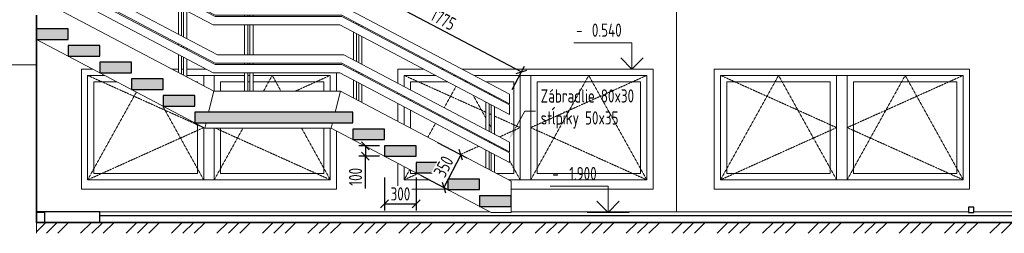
# Model space of a CAD drawing. Header units: inches. Extents: x -96941 to 10978768, y -673 to 1070890.
# Tile 12 of 256: x 22378 to 31712, y 54749 to 56774. Entities that reach past the tile are written whole.
import ezdxf
from ezdxf import colors
from ezdxf.entities.mleader import LeaderData, LeaderLine
from ezdxf.enums import TextEntityAlignment as Align
from ezdxf.math import Vec2, Vec3

# ---------------------------------------------------------------- set-up
doc = ezdxf.new("R2010")
doc.units = ezdxf.units.IN
doc.linetypes.add('Overhead', pattern=[3.96875, 2.38125, -1.5875])
doc.layers.get('Defpoints').update_dxf_attribs({"color": 6, "lineweight": 9})
for name, color, linetype, lineweight in [('!_A_01_TENKÁ', 8, 'Continuous', 13), ('!_A_02_HRUBÁ', 255, 'Continuous', 35), ('!_A_21_KÓTY', 3, 'Continuous', 9), ('!_A_22_PLAVÁK', 110, 'Continuous', 9), ('!_A_23_ŠRAFY', 252, 'Continuous', 9), ('A-FLOR', 192, 'Continuous', 13), ('A-FLOR-HRAL', 11, 'Continuous', 18), ('A-GLAZ', 151, 'Continuous', 18), ('A-WALL', 113, 'Continuous', 18), ('C-TOPO', 7, 'Continuous', 18), ('S-STRS', 31, 'Continuous', 18)]:
    doc.layers.add(name, color=color, linetype=linetype, lineweight=lineweight)
doc.layers.add('!_A_51_BÚRACIE PRÁCE', color=40, linetype='Continuous', lineweight=13, true_color=0xffbf00)
doc.styles.add('Iso CP', font='isocp.shx', dxfattribs={"width": 0.8})
doc.dimstyles.new('1-50', dxfattribs={"dimscale": 50, "dimtxt": 2.5, "dimasz": 1.5, "dimexe": 1.25, "dimexo": 1, "dimtad": 1, "dimdec": 0, "dimrnd": 5, "dimdsep": 46, "dimtxsty": 'Iso CP', "dimblk1": 'OBLIQUE', "dimblk2": 'OBLIQUE', "dimsah": 1, "dimcen": 2.5, "dimclrt": 4, "dimadec": 0, "dimazin": 0, "dimtfac": 1, "dimtdec": 0, "dimtmove": 1, "dimatfit": 3, "dimldrblk": 'OBLIQUE', "dimfxl": 5, "dimfxlon": 1, "dimtfill": 1, "dimtolj": 1, "dimtzin": 0, "dimarcsym": 0})

# ---------------------------------------------------------------- blocks, each defined once
blk = doc.blocks.new('Okno_2k_2-OS_ - 2500x1200 _1400_-1150681-C-C B')
at = {"layer": 'A-GLAZ', "color": 250}
for p, q in [((19670, 1510), (19670, 2500)), ((19832.4, 2500), (19670, 2500)), ((19670, 1510), (19670, 2500)), ((19670, 2500), (19832.4, 2500)), ((19730, 2440), (19730, 1570)), ((19730, 2440), (19946.1, 2440)), ((20770, 2500), (20609.7, 2500)), ((20609.7, 2500), (21157.5, 2500)), ((20695.9, 2440), (20710, 2440)), ((20710, 2432.6), (20710, 2440)), ((20770, 2500), (20770, 2400.9)), ((20870, 2500), (20770, 2500)), ((20770, 2500), (20770, 2400.9)), ((20870, 2350), (20870, 2500)), ((21157.5, 2500), (20870, 2500)), ((20870, 2350), (20870, 2500)), ((20930, 2440), (20930, 2350)), ((20930, 2440), (21157.5, 2440)), ((21207.5, 2500), (21187.5, 2500)), ((21187.5, 2500), (21207.5, 2500)), ((21187.5, 2440), (21207.5, 2440)), ((21970, 2500), (21237.5, 2500)), ((21237.5, 2500), (21970, 2500)), ((21237.5, 2440), (21910, 2440)), ((21910, 2350), (21910, 2440)), ((21970, 2500), (21970, 2350)), ((21970, 2500), (21970, 2350)), ((20710, 1570), (20710, 2036.8)), ((20770, 2005.1), (20770, 1510)), ((20770, 2005.1), (20770, 1510)), ((20870, 1510), (20870, 2000)), ((20870, 1510), (20870, 2000)), ((20930, 2000), (20930, 1570)), ((21910, 1570), (21910, 2000)), ((21970, 2000), (21970, 1510)), ((21970, 2000), (21970, 1510)), ((20770, 1510), (19670, 1510)), ((21970, 1510), (19670, 1510)), ((19730, 1570), (20710, 1570)), ((20770, 1510), (20870, 1510)), ((21970, 1510), (20870, 1510)), ((20930, 1570), (21910, 1570))]:
    blk.add_line(p, q, dxfattribs=at)
at = {"layer": 'A-GLAZ', "color": 250, "linetype": 'Overhead'}
for p, q in [((20770, 2005), (19670, 2500)), ((21336.7, 2350), (21420, 2500)), ((21420, 2500), (21503.3, 2350)), ((21636.7, 2350), (21970, 2500)), ((20132.1, 2341.8), (19670, 1510)), ((20770, 1510), (20380.8, 2210.5)), ((19670, 1510), (20770, 2005)), ((20870, 1510), (21142.2, 2000)), ((21970, 1510), (20881.1, 2000)), ((21697.8, 2000), (21970, 1510))]:
    blk.add_line(p, q, dxfattribs=at)
blk = doc.blocks.new('Okno_2k_2-OS_ - 2500x1200 _1400_-V3-C-C B')
at = {"layer": 'A-GLAZ', "color": 250}
for p, q in [((22670, 2394.5), (22670, 2500)), ((22967.4, 2500), (22670, 2500)), ((22670, 2394.5), (22670, 2500)), ((22670, 2500), (22967.4, 2500)), ((22730, 2440), (22730, 2362.8)), ((22730, 2440), (23081.1, 2440)), ((23160.2, 2500), (23138.8, 2500)), ((23138.8, 2500), (23160.2, 2500)), ((23252.5, 2440), (23273.9, 2440)), ((23770, 2500), (23331.6, 2500)), ((23331.6, 2500), (24970, 2500)), ((23445.3, 2440), (23710, 2440)), ((23710, 1570), (23710, 2440)), ((23770, 2500), (23770, 1510)), ((23870, 2500), (23770, 2500)), ((23770, 2500), (23770, 1510)), ((23870, 1510), (23870, 2500)), ((24970, 2500), (23870, 2500)), ((23870, 1510), (23870, 2500)), ((23930, 2440), (23930, 1570)), ((23930, 2440), (24910, 2440)), ((24910, 1570), (24910, 2440)), ((24970, 2500), (24970, 1510)), ((24970, 2500), (24970, 1510)), ((22670, 2292.7), (22670, 2304)), ((22670, 2292.7), (22670, 2304)), ((22730, 2272.3), (22730, 2261)), ((22670, 2031.5), (22670, 2202.2)), ((22670, 2031.5), (22670, 2202.2)), ((22730, 2170.6), (22730, 1999.8)), ((22670, 1510), (22670, 1635.7)), ((22670, 1510), (22670, 1635.7)), ((22730, 1604), (22730, 1570)), ((22908.2, 1510), (22670, 1510)), ((22908.2, 1510), (22670, 1510)), ((22730, 1570), (22794.5, 1570)), ((23544.4, 1570), (23710, 1570)), ((23770, 1510), (23658, 1510)), ((24970, 1510), (23658, 1510)), ((23770, 1510), (23870, 1510)), ((24970, 1510), (23870, 1510)), ((23930, 1570), (24910, 1570))]:
    blk.add_line(p, q, dxfattribs=at)
at = {"layer": 'A-GLAZ', "color": 250, "linetype": 'Overhead'}
for p, q in [((23445.4, 2151.1), (22670, 2500)), ((23206.4, 2475.6), (23201.6, 2466.9)), ((23253.7, 2439.4), (23244.8, 2455.4)), ((23870, 2005), (24970, 2500)), ((23870, 1510), (24420, 2500)), ((24420, 2500), (24970, 1510)), ((23162.7, 2396.9), (23050, 2193.9)), ((23445.4, 2094.3), (23324.8, 2311.4)), ((23011.1, 2124), (23006.2, 2115.2)), ((23495.4, 2128.6), (23475.4, 2137.6)), ((23770, 2005), (23525.4, 2115.1)), ((22967.4, 2045.3), (22894, 1913.2)), ((23495.4, 2004.3), (23475.4, 2040.3)), ((23574.6, 1917.1), (23770, 2005)), ((24970, 1510), (23870, 2005)), ((23475.4, 1872.4), (23482, 1875.4)), ((23531.1, 1940), (23525.4, 1950.3)), ((23203.3, 1750), (23378, 1828.6)), ((23611.1, 1796), (23602.2, 1812)), ((23770, 1510), (23670.5, 1689.1)), ((22724, 1607.2), (22670, 1510)), ((22670, 1510), (22798.6, 1567.9))]:
    blk.add_line(p, q, dxfattribs=at)
blk = doc.blocks.new('Okno_2k_2-OS_ - 2500x1200 _1400_-V4-C-C B')
at = {"layer": 'A-GLAZ', "color": 250}
for p, q in [((25670, 1510), (25670, 2500)), ((26770, 2500), (25670, 2500)), ((25670, 1510), (25670, 2500)), ((25670, 2500), (27970, 2500)), ((25730, 2440), (25730, 1570)), ((25730, 2440), (26710, 2440)), ((26710, 1570), (26710, 2440)), ((26770, 2500), (26770, 1510)), ((26870, 2500), (26770, 2500)), ((26770, 2500), (26770, 1510)), ((26870, 1510), (26870, 2500)), ((27970, 2500), (26870, 2500)), ((26870, 1510), (26870, 2500)), ((26930, 2440), (26930, 1570)), ((26930, 2440), (27910, 2440)), ((27910, 1570), (27910, 2440)), ((27970, 2500), (27970, 1510)), ((27970, 2500), (27970, 1510)), ((26770, 1510), (25670, 1510)), ((27970, 1510), (25670, 1510)), ((25730, 1570), (26710, 1570)), ((26770, 1510), (26870, 1510)), ((27970, 1510), (26870, 1510)), ((26930, 1570), (27910, 1570))]:
    blk.add_line(p, q, dxfattribs=at)
at = {"layer": 'A-GLAZ', "color": 250, "linetype": 'Overhead'}
for p, q in [((26770, 2005), (25670, 2500)), ((26220, 2500), (25670, 1510)), ((26770, 1510), (26220, 2500)), ((26870, 2005), (27970, 2500)), ((26870, 1510), (27420, 2500)), ((27420, 2500), (27970, 1510)), ((25670, 1510), (26770, 2005)), ((27970, 1510), (26870, 2005))]:
    blk.add_line(p, q, dxfattribs=at)
blk = doc.blocks.new('Zábradlí 23 - Zábradlí 4-1788302-C-C B')
at = {"layer": 'A-FLOR-HRAL', "color": 40}
for p, q in [((19100, 4020), (19100, 4009.5)), ((20900, 3150), (19136.3, 4080.9)), ((19100, 3929.1), (19100, 3907.8)), ((19136.3, 3990.4), (20880.2, 3070)), ((20879.5, 3059.1), (19136.3, 3979.1)), ((19190.2, 3961.9), (19190.2, 3950.6)), ((19220.2, 3934.8), (19220.2, 3946.1)), ((19240.2, 3935.5), (19240.2, 3924.2)), ((19100, 3907.8), (20859.7, 2979.1)), ((19190.2, 3860.1), (19190.2, 3597.6)), ((19220.2, 3581.8), (19220.2, 3844.3)), ((19240.2, 3833.8), (19240.2, 3571.3)), ((19270.2, 3908.4), (19270.2, 3919.7)), ((19270.2, 3555.4), (19270.2, 3817.9)), ((19100, 3645.3), (19100, 3554.8)), ((20900, 2695.3), (19100, 3645.3)), ((19100, 3554.8), (20880.2, 2615.3)), ((19100, 3543.5), (19100, 3453.1)), ((20879.5, 2604.3), (19100, 3543.5)), ((19190.2, 3507.2), (19190.2, 3495.9)), ((19220.2, 3480), (19220.2, 3491.4)), ((19240.2, 3480.8), (19240.2, 3469.5)), ((19270.2, 3453.7), (19270.2, 3465)), ((19100, 3453.1), (20859.7, 2524.3)), ((19190.2, 3405.4), (19190.2, 3234.7)), ((19220.2, 3218.8), (19220.2, 3389.6)), ((19240.2, 3379), (19240.2, 3208.3)), ((19270.2, 3192.4), (19270.2, 3363.2)), ((20529.7, 3255), (20529.7, 3243.7)), ((20559.7, 3227.8), (20559.7, 3239.1)), ((20579.7, 3228.6), (20579.7, 3217.3)), ((20609.7, 3201.4), (20609.7, 3212.7)), ((20529.7, 3153.2), (20529.7, 2890.7)), ((20559.7, 2874.9), (20559.7, 3137.4)), ((20579.7, 3126.8), (20579.7, 2864.3)), ((20609.7, 2848.5), (20609.7, 3111)), ((22100, 3150), (20900, 3150)), ((23670.5, 2321.1), (22100, 3150)), ((22079.5, 3059.1), (20879.5, 3059.1)), ((20880.2, 3070), (22080.2, 3070)), ((21157.5, 3070), (21157.5, 3059.1)), ((21187.5, 3059.1), (21187.5, 3070)), ((21207.5, 3070), (21207.5, 3059.1)), ((21237.5, 3059.1), (21237.5, 3070)), ((23670.5, 2219.4), (22079.5, 3059.1)), ((22080.2, 3070), (23670.5, 2230.7)), ((22189.5, 3012.3), (22189.5, 3001)), ((22219.5, 2985.2), (22219.5, 2996.5)), ((20859.7, 2979.1), (22059.7, 2979.1)), ((21157.5, 2979.1), (21157.5, 2695.3)), ((21187.5, 2695.3), (21187.5, 2979.1)), ((21207.5, 2979.1), (21207.5, 2695.3)), ((21237.5, 2695.3), (21237.5, 2979.1)), ((22059.7, 2979.1), (23670.5, 2128.9)), ((22189.5, 2910.5), (22189.5, 2648)), ((22219.5, 2632.2), (22219.5, 2894.7)), ((22239.5, 2985.9), (22239.5, 2974.6)), ((22269.5, 2958.8), (22269.5, 2970.1)), ((20529.7, 2800.2), (20529.7, 2788.9)), ((22239.5, 2884.1), (22239.5, 2621.6)), ((22269.5, 2605.8), (22269.5, 2868.3)), ((20559.7, 2773.1), (20559.7, 2784.4)), ((20579.7, 2773.9), (20579.7, 2762.5)), ((20609.7, 2746.7), (20609.7, 2758)), ((20529.7, 2698.5), (20529.7, 2527.7)), ((20559.7, 2511.9), (20559.7, 2682.6)), ((20579.7, 2672.1), (20579.7, 2501.3)), ((20609.7, 2485.5), (20609.7, 2656.3)), ((20880.2, 2615.3), (22080.2, 2615.3)), ((22100, 2695.3), (20900, 2695.3)), ((21157.5, 2615.3), (21157.5, 2604.3)), ((21187.5, 2604.3), (21187.5, 2615.3)), ((21207.5, 2615.3), (21207.5, 2604.3)), ((21237.5, 2604.3), (21237.5, 2615.3)), ((22080.2, 2615.3), (23670.5, 1776)), ((23670.5, 1866.4), (22100, 2695.3)), ((20859.7, 2524.3), (22059.7, 2524.3)), ((22079.5, 2604.3), (20879.5, 2604.3)), ((21157.5, 2524.3), (21157.5, 2350)), ((21187.5, 2350), (21187.5, 2524.3)), ((21207.5, 2524.3), (21207.5, 2350)), ((21237.5, 2350), (21237.5, 2524.3)), ((22059.7, 2524.3), (23670.5, 1674.2)), ((23670.5, 1764.6), (22079.5, 2604.3)), ((22189.5, 2557.6), (22189.5, 2546.3)), ((22219.5, 2530.4), (22219.5, 2541.7)), ((22239.5, 2531.2), (22239.5, 2519.9)), ((22189.5, 2455.8), (22189.5, 2285)), ((22219.5, 2269.2), (22219.5, 2440)), ((22239.5, 2429.4), (22239.5, 2258.6)), ((22269.5, 2504), (22269.5, 2515.3)), ((22269.5, 2242.8), (22269.5, 2413.6)), ((23445.4, 2349.5), (23445.4, 2338.2)), ((23475.4, 2322.4), (23475.4, 2333.7)), ((23445.4, 2247.7), (23445.4, 1985.2)), ((23495.4, 2323.1), (23495.4, 2311.8)), ((23525.4, 2296), (23525.4, 2307.3)), ((23670.5, 2230.7), (23670.5, 2321.1)), ((23475.4, 1969.4), (23475.4, 2231.9)), ((23495.4, 2221.3), (23495.4, 1958.8)), ((23525.4, 1943), (23525.4, 2205.5)), ((23670.5, 2128.9), (23670.5, 2219.4)), ((23445.4, 1894.8), (23445.4, 1883.5)), ((23475.4, 1867.6), (23475.4, 1878.9)), ((23495.4, 1868.4), (23495.4, 1857.1)), ((23445.4, 1793), (23445.4, 1622.2)), ((23475.4, 1606.4), (23475.4, 1777.2)), ((23525.4, 1841.2), (23525.4, 1852.6)), ((23670.5, 1776), (23670.5, 1866.4)), ((23495.4, 1766.6), (23495.4, 1595.8)), ((23525.4, 1580), (23525.4, 1750.8)), ((23670.5, 1674.2), (23670.5, 1764.6))]:
    blk.add_line(p, q, dxfattribs=at)
blk = doc.blocks.new('*U1239')
at = {"linetype": 'Continuous'}
for p, q in [((6565, -290), (6015, -290)), ((6565, -540), (6565, -290)), ((6565, -540), (6458.9, -433.9)), ((6565, -540), (6671.1, -433.9)), ((6365, -540), (6765, -540))]:
    blk.add_line(p, q, dxfattribs=at)
at = {"color": 4, "linetype": 'Continuous', "style": 'Iso CP', "width": 0.8}
blk.add_text('-', height=125, dxfattribs=at).set_placement((6066.3, -170.6), align=Align.MIDDLE_CENTER)
at = {"color": 4, "linetype": 'Continuous', "style": 'Iso CP', "width": 0.8, "flags": 8}
blk.add_attdef('VYSKKOT', text='', height=125, dxfattribs=at).set_placement((6326.2, -170.6), align=Align.MIDDLE_CENTER)
blk = doc.blocks.new('*U1231')
at = {"linetype": 'Continuous'}
for p, q in [((6338.7, -1650), (5788.7, -1650)), ((6338.7, -1900), (6338.7, -1650)), ((6338.7, -1900), (6232.7, -1793.9)), ((6338.7, -1900), (6444.8, -1793.9)), ((6138.7, -1900), (6538.7, -1900))]:
    blk.add_line(p, q, dxfattribs=at)
at = {"color": 4, "linetype": 'Continuous', "style": 'Iso CP', "width": 0.8}
blk.add_text('-', height=125, dxfattribs=at).set_placement((5840, -1530.6), align=Align.MIDDLE_CENTER)
at = {"color": 4, "linetype": 'Continuous', "style": 'Iso CP', "width": 0.8, "flags": 8}
blk.add_attdef('VYSKKOT', text='', height=125, dxfattribs=at).set_placement((6099.9, -1530.6), align=Align.MIDDLE_CENTER)
blk = doc.blocks.new('_Oblique')
at = {"color": 0, "linetype": 'ByBlock', "lineweight": -2}
blk.add_line((-0.5, -0.5), (0.5, 0.5), dxfattribs=at)
blk = doc.blocks.new('*D1636')
at = {"layer": '!_A_21_KÓTY', "color": 0, "lineweight": -2, "transparency": 16777216}
for p, q in [((25837.4, 55278.8), (25837.4, 54966.3)), ((26137.4, 55278.8), (26137.4, 54966.3)), ((25837.4, 55028.8), (26137.4, 55028.8))]:
    blk.add_line(p, q, dxfattribs=at)
at = {"layer": 'Defpoints', "color": 0, "transparency": 16777216}
for p in [(25837.4, 55479.5), (26137.4, 55479.5)]:
    blk.add_point(p, dxfattribs=at)
at = {"layer": '!_A_21_KÓTY', "color": 0, "lineweight": -2, "transparency": 16777216, "xscale": 75, "yscale": 75, "zscale": 75, "rotation": 180}
blk.add_blockref('_Oblique', (25837.4, 55028.8), dxfattribs=at)
at = {"layer": '!_A_21_KÓTY', "color": 0, "lineweight": -2, "transparency": 16777216, "xscale": 75, "yscale": 75, "zscale": 75}
blk.add_blockref('_Oblique', (26137.4, 55028.8), dxfattribs=at)
at = {"layer": '!_A_21_KÓTY', "color": 4, "transparency": 16777216, "insert": (25987.4, 55122.5), "char_height": 125, "attachment_point": 5, "style": 'Iso CP', "bg_fill": 3, "box_fill_scale": 1.1, "bg_fill_color": 256, "bg_fill_true_color": 13158600, "bg_fill_transparency": 0}
blk.add_mtext('\\A1;300', dxfattribs=at)
at = {"layer": 'Defpoints', "color": 0, "transparency": 16777216}
blk.add_point((26137.4, 55028.8), dxfattribs=at)
blk = doc.blocks.new('*D1637')
at = {"layer": '!_A_21_KÓTY', "color": 0, "lineweight": -2, "transparency": 16777216}
for p, q in [((25787.4, 55579.5), (25592.2, 55579.5)), ((25654.7, 55579.5), (25654.7, 55479.5)), ((25787.4, 55479.5), (25592.2, 55479.5)), ((25654.7, 55173.8), (25654.7, 55479.5))]:
    blk.add_line(p, q, dxfattribs=at)
at = {"layer": 'Defpoints', "color": 0, "transparency": 16777216}
for p in [(25837.4, 55579.5), (25654.7, 55479.5), (25837.4, 55479.5)]:
    blk.add_point(p, dxfattribs=at)
at = {"layer": '!_A_21_KÓTY', "color": 0, "lineweight": -2, "transparency": 16777216, "xscale": 75, "yscale": 75, "zscale": 75, "rotation": 90}
blk.add_blockref('_Oblique', (25654.7, 55579.5), dxfattribs=at)
at = {"layer": '!_A_21_KÓTY', "color": 4, "transparency": 16777216, "insert": (25561, 55285), "char_height": 125, "attachment_point": 5, "rotation": 90, "style": 'Iso CP', "bg_fill": 3, "box_fill_scale": 1.1, "bg_fill_color": 256, "bg_fill_true_color": 13158600, "bg_fill_transparency": 0}
blk.add_mtext('\\A1;100', dxfattribs=at)
at = {"layer": '!_A_21_KÓTY', "color": 0, "lineweight": -2, "transparency": 16777216, "xscale": 75, "yscale": 75, "zscale": 75, "rotation": 270}
blk.add_blockref('_Oblique', (25654.7, 55479.5), dxfattribs=at)
blk = doc.blocks.new('*D1638')
at = {"layer": '!_A_21_KÓTY', "color": 0, "lineweight": -2, "transparency": 16777216}
for p, q in [((26340.2, 55609.9), (26616.6, 55464)), ((26561.3, 55493.2), (26397.9, 55183.7)), ((26176.8, 55300.4), (26453.2, 55154.5))]:
    blk.add_line(p, q, dxfattribs=at)
at = {"layer": 'Defpoints', "color": 0, "transparency": 16777216}
for p in [(26228.1, 55669.1), (26064.7, 55359.5), (26397.9, 55183.7)]:
    blk.add_point(p, dxfattribs=at)
at = {"layer": '!_A_21_KÓTY', "color": 0, "lineweight": -2, "transparency": 16777216, "xscale": 75, "yscale": 75, "zscale": 75}
for p, rotation in [((26561.3, 55493.2), 62.17590361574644), ((26397.9, 55183.7), 242.1759036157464)]:
    blk.add_blockref('_Oblique', p, dxfattribs=dict(at, rotation=rotation))
at = {"layer": '!_A_21_KÓTY', "color": 4, "transparency": 16777216, "insert": (26396.7, 55382.2), "char_height": 125, "attachment_point": 5, "rotation": 62.1759, "style": 'Iso CP', "bg_fill": 3, "box_fill_scale": 1.1, "bg_fill_color": 256, "bg_fill_true_color": 13158600, "bg_fill_transparency": 0}
blk.add_mtext('\\A1;350', dxfattribs=at)
blk = doc.blocks.new('*D1641')
at = {"layer": '!_A_21_KÓTY', "color": 0, "lineweight": -2, "transparency": 16777216}
for p, q in [((25475.7, 56940.4), (25593.3, 57163.2)), ((25564.2, 57107.9), (27134.6, 56279.1)), ((27046.2, 56111.5), (27163.8, 56334.4))]:
    blk.add_line(p, q, dxfattribs=at)
at = {"layer": 'Defpoints', "color": 0, "transparency": 16777216}
for p in [(25452.4, 56896.2), (27134.6, 56279.1), (27022.9, 56067.3)]:
    blk.add_point(p, dxfattribs=at)
at = {"layer": '!_A_21_KÓTY', "color": 0, "lineweight": -2, "transparency": 16777216, "xscale": 75, "yscale": 75, "zscale": 75}
for p, rotation in [((25564.2, 57107.9), 152.1759036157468), ((27134.6, 56279.1), 332.1759036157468)]:
    blk.add_blockref('_Oblique', p, dxfattribs=dict(at, rotation=rotation))
at = {"layer": '!_A_21_KÓTY', "color": 4, "transparency": 16777216, "insert": (26393.2, 56776.4), "char_height": 125, "attachment_point": 5, "rotation": 332.1759, "style": 'Iso CP', "bg_fill": 3, "box_fill_scale": 1.1, "bg_fill_color": 256, "bg_fill_true_color": 13158600, "bg_fill_transparency": 0}
blk.add_mtext('\\A1;1775', dxfattribs=at)

msp = doc.modelspace()

# ---------------------------------------------------------------- hatches: boundary and pattern name
at = {"layer": '!_A_23_ŠRAFY'}
h = msp.add_hatch(dxfattribs=at)
h.set_pattern_fill('FP_1', color=256, style=0, pattern_type=2)
h.set_pattern_definition([(45, (29115.3, 61771.17), (-215.526, 215.526), []), (45, (29223.07, 61771.17), (-215.526, 215.526), []), (45, (29330.84, 61771.17), (-215.526, 215.526), [])])
h.paths.add_polyline_path([(39246.456, 54748.906), (39246.456, 54851.175), (22537.359, 54851.175), (22537.359, 54748.906), (29920.75, 54748.906)])
at = {"layer": 'S-STRS', "linetype": 'Continuous', "true_color": 0xffbf00}
for points in [[(22837.359, 56587.841), (22837.359, 56687.841), (22537.359, 56687.841), (22537.359, 56587.841)], [(22837.359, 56429.508), (23137.359, 56429.508), (23137.359, 56529.508), (22837.359, 56529.508)], [(23437.359, 56271.175), (23437.359, 56371.175), (23137.359, 56371.175), (23137.359, 56271.175)], [(23437.359, 56112.841), (23737.359, 56112.841), (23737.359, 56212.841), (23437.359, 56212.841)], [(24037.359, 55954.508), (24037.359, 56054.508), (23737.359, 56054.508), (23737.359, 55954.508)], [(24037.359, 55796.175), (25537.384, 55796.175), (25537.384, 55896.175), (24037.359, 55896.175)], [(25837.384, 55637.841), (25837.384, 55737.841), (25537.384, 55737.841), (25537.384, 55637.841), (25720.909, 55637.841)], [(26137.384, 55479.508), (26137.384, 55579.508), (25837.384, 55579.508), (25837.384, 55479.508)], [(26437.384, 55321.175), (26437.384, 55421.175), (26137.384, 55421.175), (26137.384, 55321.175)], [(26737.384, 55162.841), (26737.384, 55262.841), (26437.384, 55262.841), (26437.384, 55162.841)], [(27037.384, 55004.508), (27037.384, 55104.508), (26737.384, 55104.508), (26737.384, 55004.508)]]:
    msp.add_hatch(color=40, dxfattribs=at).paths.add_polyline_path(points)

# ---------------------------------------------------------------- linework, layer by layer
at = {"layer": '!_A_01_TENKÁ'}
for p, q in [((22127.359, 56346.175), (22537.359, 56346.175)), ((22537.359, 54851.175), (22537.359, 54748.906))]:
    msp.add_line(p, q, dxfattribs=at)
at = {"layer": '!_A_02_HRUBÁ'}
for p, q in [((22537.359, 56581.175), (22537.359, 56816.175)), ((22537.359, 56346.175), (22537.359, 56581.175)), ((22537.359, 54851.175), (22537.359, 56346.175)), ((39246.456, 54851.175), (22537.359, 54851.175))]:
    msp.add_line(p, q, dxfattribs=at)
at = {"layer": '!_A_51_BÚRACIE PRÁCE'}
msp.add_lwpolyline([(28603.625, 61287.631), (28603.625, 54951.175)], dxfattribs=at)
at = {"layer": 'A-FLOR', "color": 7, "lineweight": 25}
for p, q in [((23137.359, 54951.175), (22537.359, 54951.175)), ((23137.359, 54851.175), (23137.359, 54951.175))]:
    msp.add_line(p, q, dxfattribs=at)
at = {"layer": 'A-FLOR'}
for p, q in [((23137.359, 54951.175), (26838.437, 54951.175)), ((27037.384, 54951.175), (31372.359, 54951.175)), ((31422.359, 54951.175), (39246.456, 54951.175))]:
    msp.add_line(p, q, dxfattribs=at)
at = {"layer": 'A-WALL'}
for p, q in [((22962.359, 56306.175), (23071.043, 56306.175)), ((22962.359, 55166.175), (22962.359, 56306.175)), ((23820.895, 56306.175), (23882.085, 56306.175)), ((23912.085, 56306.175), (23932.085, 56306.175)), ((23962.085, 56306.175), (24144.459, 56306.175)), ((25962.359, 56306.175), (26206.065, 56306.175)), ((25962.359, 56172.299), (25962.359, 56306.175)), ((26377.46, 56306.175), (26398.884, 56306.175)), ((26570.279, 56306.175), (28382.359, 56306.175)), ((28382.359, 56306.175), (28382.359, 55166.175)), ((28962.359, 56306.175), (31382.359, 56306.175)), ((28962.359, 55166.175), (28962.359, 56306.175)), ((31382.359, 56306.175), (31382.359, 55166.175)), ((25382.359, 56270.507), (25382.359, 56096.175)), ((25962.359, 56070.533), (25962.359, 56081.841)), ((25962.359, 55809.305), (25962.359, 55980.075)), ((25382.359, 55719.661), (25382.359, 55166.175)), ((25962.359, 55166.175), (25962.359, 55413.55)), ((25382.359, 55166.175), (22962.359, 55166.175)), ((26431.069, 55166.175), (25962.359, 55166.175)), ((28382.359, 55166.175), (27037.384, 55166.175)), ((31382.359, 55166.175), (28962.359, 55166.175))]:
    msp.add_line(p, q, dxfattribs=at)
at = {"layer": 'A-WALL', "color": 7, "lineweight": 25}
for p, q in [((31422.359, 54996.175), (31372.359, 54996.175)), ((31372.359, 54996.175), (31372.359, 54946.175)), ((31422.359, 54946.175), (31422.359, 54996.175)), ((22617.359, 54946.175), (22537.359, 54946.175)), ((22617.359, 54851.175), (22617.359, 54946.175)), ((31372.359, 54946.175), (31422.359, 54946.175))]:
    msp.add_line(p, q, dxfattribs=at)
at = {"layer": 'C-TOPO', "lineweight": 25}
for p, q in [((24607.166, 54916.175), (23137.359, 54916.175)), ((29654.137, 54916.175), (24607.166, 54916.175)), ((31422.359, 54916.175), (29654.137, 54916.175)), ((32585.668, 54916.175), (31422.359, 54916.175))]:
    msp.add_line(p, q, dxfattribs=at)
at = {"layer": 'C-TOPO'}
for p, q in [((24607.166, 54916.175), (23137.359, 54916.175)), ((29654.137, 54916.175), (24607.166, 54916.175)), ((29654.137, 54916.175), (31422.359, 54916.175)), ((32585.667, 54916.175), (31422.359, 54916.175))]:
    msp.add_line(p, q, dxfattribs=at)
at = {"layer": 'S-STRS', "color": 40, "linetype": 'Continuous', "lineweight": 18, "true_color": 0xffbf00}
for p, q in [((22537.359, 56983.597), (24218.79, 56096.175)), ((22537.359, 56587.841), (24132.095, 55746.175)), ((24169.25, 55896.175), (24218.79, 56096.175)), ((24218.79, 56096.175), (24169.25, 55896.175)), ((24218.79, 56096.175), (25418.816, 56096.175)), ((25369.276, 55896.175), (25418.816, 56096.175)), ((25418.816, 56096.175), (25369.276, 55896.175)), ((25418.816, 56096.175), (27037.384, 55241.93)), ((24132.095, 55746.175), (24144.48, 55796.175)), ((24144.48, 55796.175), (24132.095, 55746.175)), ((24132.095, 55746.175), (25332.121, 55746.175)), ((25332.121, 55746.175), (25344.506, 55796.175)), ((25344.506, 55796.175), (25332.121, 55746.175)), ((25332.121, 55746.175), (26847.911, 54946.175)), ((27037.384, 55241.93), (27037.384, 55104.508)), ((27037.384, 55004.508), (27037.384, 54946.175)), ((27037.384, 54946.175), (26847.911, 54946.175))]:
    msp.add_line(p, q, dxfattribs=at)
at = {"layer": 'S-STRS', "color": 7, "lineweight": 25}
for p, q in [((22837.359, 56687.841), (22537.359, 56687.841)), ((22837.359, 56587.841), (22837.359, 56687.841)), ((22537.359, 56587.841), (22837.359, 56587.841)), ((23137.359, 56529.508), (22837.359, 56529.508)), ((22837.359, 56529.508), (22837.359, 56429.508)), ((23137.359, 56429.508), (23137.359, 56529.508)), ((22837.359, 56429.508), (23137.359, 56429.508)), ((23437.359, 56371.175), (23137.359, 56371.175)), ((23137.359, 56371.175), (23137.359, 56271.175)), ((23437.359, 56271.175), (23437.359, 56371.175)), ((23137.359, 56271.175), (23437.359, 56271.175)), ((23737.359, 56212.841), (23437.359, 56212.841)), ((23437.359, 56212.841), (23437.359, 56112.841)), ((23737.359, 56112.841), (23737.359, 56212.841)), ((23437.359, 56112.841), (23737.359, 56112.841)), ((24037.359, 56054.508), (23737.359, 56054.508)), ((23737.359, 56054.508), (23737.359, 55954.508)), ((24037.359, 55954.508), (24037.359, 56054.508)), ((23737.359, 55954.508), (24037.359, 55954.508)), ((25537.384, 55896.175), (24037.359, 55896.175)), ((24037.359, 55896.175), (24037.359, 55796.175)), ((25537.384, 55796.175), (25537.384, 55896.175)), ((24037.359, 55796.175), (25537.384, 55796.175)), ((25837.384, 55737.841), (25537.384, 55737.841)), ((25537.384, 55737.841), (25537.384, 55637.841)), ((25837.384, 55637.841), (25837.384, 55737.841)), ((25537.384, 55637.841), (25837.384, 55637.841)), ((26137.384, 55579.508), (25837.384, 55579.508)), ((25837.384, 55579.508), (25837.384, 55479.508)), ((26137.384, 55479.508), (26137.384, 55579.508)), ((25837.384, 55479.508), (26137.384, 55479.508)), ((26437.384, 55421.175), (26137.384, 55421.175)), ((26137.384, 55421.175), (26137.384, 55321.175)), ((26437.384, 55321.175), (26437.384, 55421.175)), ((26137.384, 55321.175), (26437.384, 55321.175)), ((26737.384, 55262.841), (26437.384, 55262.841)), ((26437.384, 55262.841), (26437.384, 55162.841)), ((26737.384, 55162.841), (26737.384, 55262.841)), ((26437.384, 55162.841), (26737.384, 55162.841)), ((27037.384, 55104.508), (26737.384, 55104.508)), ((26737.384, 55104.508), (26737.384, 55004.508)), ((27037.384, 55004.508), (27037.384, 55104.508)), ((26737.384, 55004.508), (27037.384, 55004.508))]:
    msp.add_line(p, q, dxfattribs=at)

# ---------------------------------------------------------------- block references
at = {"layer": '!_A_22_PLAVÁK'}
for name, values in [('*U1239', {'VYSKKOT': '0.540'}), ('*U1231', {'VYSKKOT': '1.900'})]:
    msp.add_blockref(name, (21617.359, 56846.175), dxfattribs=at).add_auto_attribs(values)
at = {"layer": 'A-FLOR-HRAL', "color": 40, "true_color": 0xffbf00}
msp.add_blockref('Zábradlí 23 - Zábradlí 4-1788302-C-C B', (3352.359, 53746.175), dxfattribs=at)
at = {"layer": 'A-GLAZ'}
for name in ['Okno_2k_2-OS_ - 2500x1200 _1400_-1150681-C-C B', 'Okno_2k_2-OS_ - 2500x1200 _1400_-V3-C-C B', 'Okno_2k_2-OS_ - 2500x1200 _1400_-V4-C-C B']:
    msp.add_blockref(name, (3352.359, 53746.175), dxfattribs=at)

# ---------------------------------------------------------------- next in the draw order: dimensions: what is measured, and where the dimension line sits
at = {"layer": '!_A_21_KÓTY'}
dim = msp.add_aligned_dim(p1=(25452.384, 56896.175), p2=(27022.864, 56067.311), distance=239.456, dimstyle='1-50', dxfattribs=at)
dim.commit()
dim.dimension.update_dxf_attribs({"geometry": '*D1641', "text_midpoint": (26393.151, 56776.425)})
dim = msp.add_linear_dim(base=(26137.384, 55028.775), p1=(25837.384, 55479.508), p2=(26137.384, 55479.508), dimstyle='1-50', dxfattribs=at)
dim.commit()
dim.dimension.update_dxf_attribs({"geometry": '*D1636', "text_midpoint": (25987.384, 55122.525)})

# ---------------------------------------------------------------- next in the draw order: dimensions: what is measured, and where the dimension line sits
dim = msp.add_aligned_dim(p1=(26228.1, 55669.052), p2=(26064.735, 55359.518), distance=376.754, dimstyle='1-50', dxfattribs=at)
dim.commit()
dim.dimension.update_dxf_attribs({"geometry": '*D1638', "text_midpoint": (26396.702, 55382.19)})
dim = msp.add_linear_dim(base=(25654.72, 55479.508), p1=(25837.384, 55579.508), p2=(25837.384, 55479.508), angle=90, dimstyle='1-50', dxfattribs=at)
dim.commit()
dim.dimension.update_dxf_attribs({"geometry": '*D1637', "text_midpoint": (25666.226, 55285.049), "dimtype": 160})

# ---------------------------------------------------------------- next in the draw order: leaders
at = {"layer": '!_A_51_BÚRACIE PRÁCE'}
ml = msp.add_multileader_mtext('Standard', dxfattribs=at)
ml.set_content('Zábradlie 80x30\\Pstĺpiky 50x35', color=256, style='Iso CP')
ml.set_leader_properties(color=256, linetype='ByLayer', lineweight=-1)
ml.build(insert=Vec2(0, 0))
ml.multileader.update_dxf_attribs({"text_left_attachment_type": 2, "text_right_attachment_type": 2, "dogleg_length": 2, "arrow_head_size": 125, "scale": 50})
ctx = ml.context
ctx.base_point, ctx.scale, ctx.char_height, ctx.arrow_head_size, ctx.landing_gap_size, ctx.plane_origin = Vec3(27267.161, 55906.53), 50, 125, 125, 50, Vec3(26819.974, 56310.332)
ctx.left_attachment, ctx.right_attachment = 2, 2
notes = []
notes.append((ctx, [(0, (1, 1, 0), (27167.161, 55906.53), (1, 0), 100, [(0, [(27016.764, 55639.008)], 0, [])])]))
ctx.mtext.insert, ctx.mtext.flow_direction = Vec3(27317.161, 56113.822), 5
for ctx, leaders in notes:
    for number, flags, end, landing, length, lines in leaders:
        leader = LeaderData()
        leader.index, (leader.has_last_leader_line, leader.has_dogleg_vector, leader.attachment_direction) = number, flags
        leader.last_leader_point, leader.dogleg_vector, leader.dogleg_length = Vec3(end), Vec3(landing), length
        for number, points, colour, breaks in lines:
            line = LeaderLine()
            line.index, line.vertices, line.color, line.breaks = number, Vec3.list(points), colors.encode_raw_color(colour), breaks
            leader.lines.append(line)
        ctx.leaders.append(leader)

doc.saveas('drawing.dxf')
